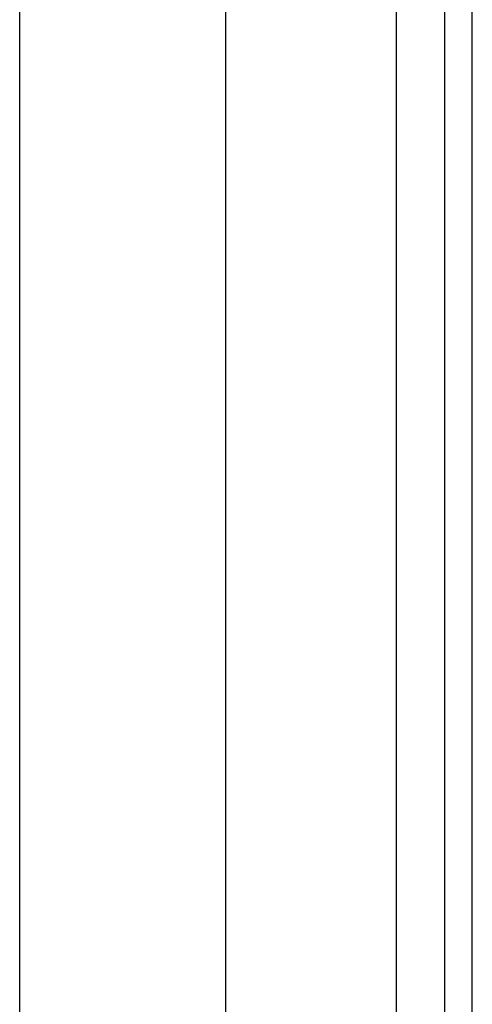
# Model space of a CAD drawing. Header units: inches. Extents: x 4 to 105, y 5 to 58.
# Tile 49 of 133: x 18.57 to 19.436, y 17.39 to 19.274. Entities that reach past the tile are written whole.
import ezdxf

# ---------------------------------------------------------------- set-up
doc = ezdxf.new("R2010")
doc.units = ezdxf.units.IN
doc.header["$MEASUREMENT"] = 0
doc.layers.add('Visible Edges(ANSI)', color=7, linetype='Continuous', lineweight=25)
doc.layers.add('Visible Tangent Edges(ANSI)', color=7, linetype='Continuous', lineweight=25)

msp = doc.modelspace()

# ---------------------------------------------------------------- linework, layer by layer
at = {"layer": 'Visible Edges(ANSI)'}
for p, q in [((18.5697, 14.1704), (18.5697, 34.6036)), ((18.9634, 33.7885), (18.9634, 14.9855)), ((19.3829, 33.4455), (19.3829, 15.3285)), ((19.4359, 15.3285), (19.4359, 33.4455))]:
    msp.add_line(p, q, dxfattribs=at)
at = {"layer": 'Visible Tangent Edges(ANSI)'}
msp.add_line((19.2899, 33.5169), (19.2899, 15.2572), dxfattribs=at)

doc.saveas('drawing.dxf')
